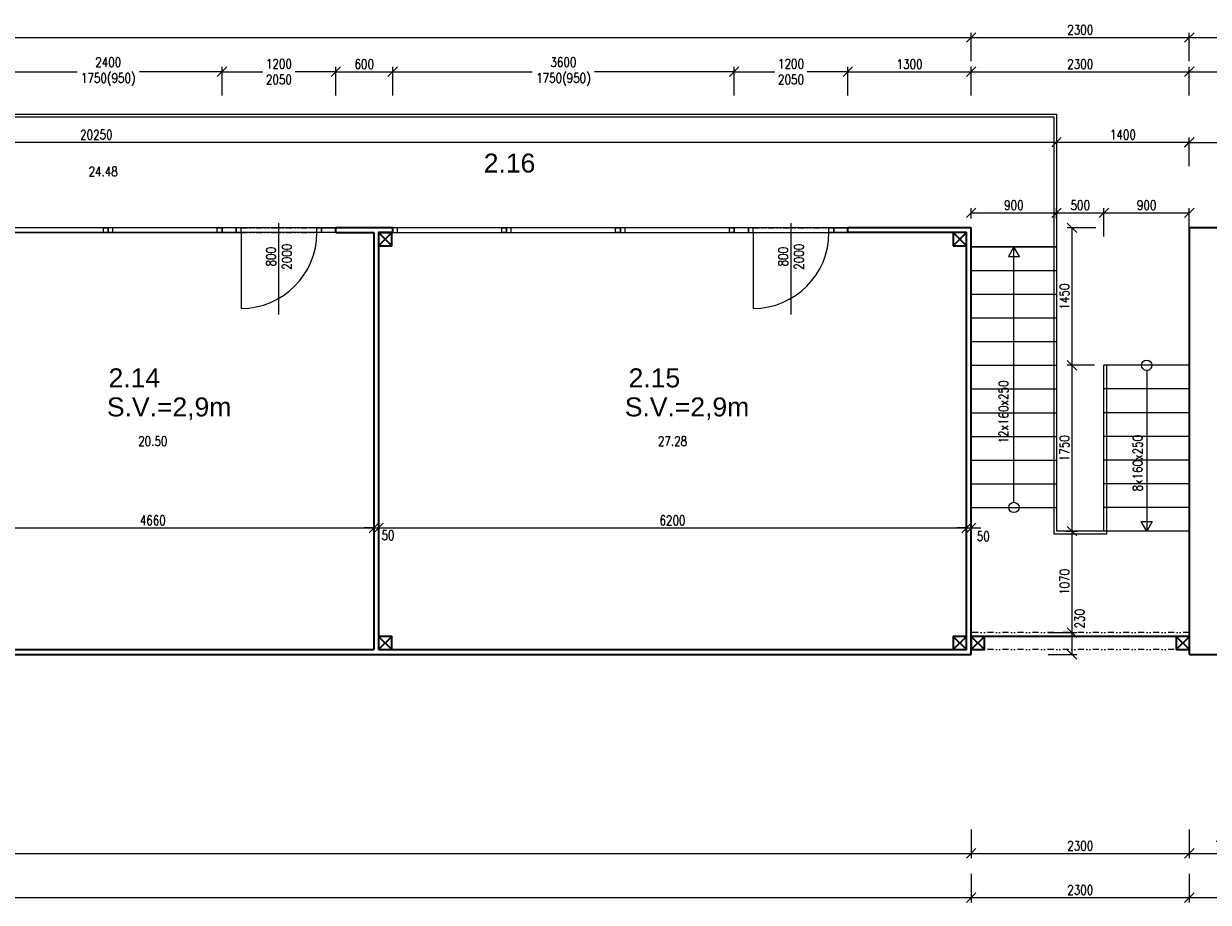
# Model space of a CAD drawing. Header units: millimetres. Extents: x -485339 to 350584, y -1189934 to 0.
# Tile 141 of 178: x 59454 to 71945, y -1083142 to -1073871. Entities that reach past the tile are written whole.
import ezdxf
from ezdxf.enums import TextEntityAlignment as Align

# ---------------------------------------------------------------- set-up
doc = ezdxf.new("R2010")
doc.units = ezdxf.units.MM
doc.header["$LTSCALE"] = 10
doc.linetypes.add('DĚLICÍ2', pattern=[15.875, 6.35, -3.175, 0, -3.175, 0, -3.175])
doc.layers.get('Defpoints').update_dxf_attribs({"color": 201})
for name, color, linetype, lineweight in [('St__otvory_dveře', 40, 'Continuous', 18), ('St_kóty', 132, 'Continuous', 18), ('St_otvory_okna', 40, 'Continuous', 18), ('St_plocha_místnosti', 250, 'Continuous', 18), ('St_popis', 250, 'Continuous', 18), ('St_popis_otvory', 40, 'Continuous', 18), ('St_sloupy_konstrukce haly', 5, 'Continuous', 35), ('St_sloupy_opláštění_půdorys', 25, 'Continuous', 35), ('St_čáry_nad', 250, 'DĚLICÍ2', 18), ('St_čáry_obrys', 5, 'Continuous', 35), ('St_čáry_plné', 250, 'Continuous', 18)]:
    doc.layers.add(name, color=color, linetype=linetype, lineweight=lineweight)
doc.layers.add('St_plocha_místn', color=140, linetype='Continuous', lineweight=18, plot=False)
doc.styles.add('Andy', font='arial.ttf')
doc.styles.get("Standard").update_dxf_attribs({"font": 'simplex.shx', "width": 0.8})
doc.linetypes.add('ZIGZAG', pattern='A,0.00254,-5.08,[131,ltypeshp.shx,S=5.08,R=0,X=-5.08,Y=0],-10.16,[131,ltypeshp.shx,S=5.08,R=180,X=5.08,Y=0],-5.08', length=20.32254)
doc.dimstyles.new('stavebníM50 vnitřní', dxfattribs={"dimtxt": 100, "dimasz": 100, "dimexe": 50, "dimexo": 100, "dimgap": 30, "dimtad": 1, "dimdec": 0, "dimtxsty": 'Standard', "dimblk": 'OBLIQUE', "dimcen": 2.5, "dimclrd": 256, "dimclre": 256, "dimclrt": 256, "dimadec": 0, "dimazin": 0, "dimtfac": 1, "dimtdec": 0, "dimtmove": 2, "dimatfit": 2, "dimldrblk": 'OBLIQUE', "dimfxl": 250, "dimfxlon": 1, "dimlwd": -1, "dimlwe": -1, "dimarcsym": 0})

# ---------------------------------------------------------------- blocks, each defined once
blk = doc.blocks.new('G$C51AC4435')
at = {"layer": 'St__otvory_dveře', "ltscale": 2}
for points in [[(0, 0), (50, 0), (50, -150), (0, -150)], [(0, -150), (50, -150), (50, -200), (0, -200)], [(0, -1050), (50, -1050), (50, -1000), (0, -1000)], [(0, -1200), (50, -1200), (50, -1050), (0, -1050)]]:
    blk.add_lwpolyline(points, close=True, dxfattribs=at)
at = {"layer": 'St__otvory_dveře', "linetype": 'DĚLICÍ2'}
for points in [[(0, -1000), (0, -200)], [(50, -1000), (50, -200)]]:
    blk.add_lwpolyline(points, dxfattribs=at)
at = {"layer": 'St__otvory_dveře', "ltscale": 2}
blk.add_lwpolyline([(50, -1000), (850, -1000)], dxfattribs=at)
blk.add_arc((50, -1000), 800, 0, 90, dxfattribs=at)
blk = doc.blocks.new('G$C325A9F68')
at = {"layer": 'St_otvory_okna', "ltscale": 2}
for points in [[(0, 0), (1200, 0), (1200, 50), (0, 50)], [(0, 0), (50, 0), (50, 50), (0, 50)], [(1200, 0), (1150, 0), (1150, 50), (1200, 50)]]:
    blk.add_lwpolyline(points, close=True, dxfattribs=at)
blk = doc.blocks.new('G$C2F820337')
at = {"layer": 'St_sloupy_opláštění_půdorys', "ltscale": 2}
blk.add_lwpolyline([(-70, -70), (70, -70), (70, 70), (-70, 70)], close=True, dxfattribs=at)
for points in [[(-70, 70), (70, -70)], [(70, 70), (-70, -70)]]:
    blk.add_lwpolyline(points, dxfattribs=at)
blk = doc.blocks.new('_OBLIQUE')
at = {"color": 0, "linetype": 'ByBlock'}
blk.add_line((-0.5, -0.5), (0.5, 0.5), dxfattribs=at)
blk = doc.blocks.new('*D6206')
at = {"layer": 'Defpoints', "color": 0}
for p in [(61545, -1074378), (59145, -1076026), (61545, -1076051)]:
    blk.add_point(p, dxfattribs=at)
at = {"layer": 'St_kóty'}
for p, q in [((59145, -1074628), (59145, -1074328)), ((59145, -1074378), (60016, -1074378)), ((61545, -1074378), (60674, -1074378)), ((61545, -1074628), (61545, -1074328))]:
    blk.add_line(p, q, dxfattribs=at)
at = {"layer": 'St_kóty', "linetype": 'ByBlock', "xscale": 100, "yscale": 100, "zscale": 100, "rotation": 180}
blk.add_blockref('_OBLIQUE', (59145, -1074378), dxfattribs=at)
at = {"layer": 'St_kóty', "linetype": 'ByBlock', "xscale": 100, "yscale": 100, "zscale": 100}
blk.add_blockref('_OBLIQUE', (61545, -1074378), dxfattribs=at)
at = {"layer": 'St_kóty', "insert": (60345, -1074378), "char_height": 100, "attachment_point": 5}
blk.add_mtext('2400\\P1750(950)', dxfattribs=at)
blk = doc.blocks.new('*D6207')
at = {"layer": 'Defpoints', "color": 0}
for p in [(62745, -1074378), (61545, -1076051), (62745, -1076051)]:
    blk.add_point(p, dxfattribs=at)
at = {"layer": 'St_kóty'}
for p, q in [((61545, -1074628), (61545, -1074328)), ((61545, -1074378), (61974, -1074378)), ((62745, -1074378), (62316, -1074378)), ((62745, -1074628), (62745, -1074328))]:
    blk.add_line(p, q, dxfattribs=at)
at = {"layer": 'St_kóty', "linetype": 'ByBlock', "xscale": 100, "yscale": 100, "zscale": 100, "rotation": 180}
blk.add_blockref('_OBLIQUE', (61545, -1074378), dxfattribs=at)
at = {"layer": 'St_kóty', "linetype": 'ByBlock', "xscale": 100, "yscale": 100, "zscale": 100}
blk.add_blockref('_OBLIQUE', (62745, -1074378), dxfattribs=at)
at = {"layer": 'St_kóty', "insert": (62145, -1074378), "char_height": 100, "attachment_point": 5}
blk.add_mtext('1200\\P2050', dxfattribs=at)
blk = doc.blocks.new('*D6208')
at = {"layer": 'Defpoints', "color": 0}
for p in [(63345, -1074378), (62745, -1076051), (63345, -1076051)]:
    blk.add_point(p, dxfattribs=at)
at = {"layer": 'St_kóty'}
for p, q in [((62745, -1074628), (62745, -1074328)), ((62745, -1074378), (63345, -1074378)), ((63345, -1074628), (63345, -1074328))]:
    blk.add_line(p, q, dxfattribs=at)
at = {"layer": 'St_kóty', "linetype": 'ByBlock', "xscale": 100, "yscale": 100, "zscale": 100, "rotation": 180}
blk.add_blockref('_OBLIQUE', (62745, -1074378), dxfattribs=at)
at = {"layer": 'St_kóty', "linetype": 'ByBlock', "xscale": 100, "yscale": 100, "zscale": 100}
blk.add_blockref('_OBLIQUE', (63345, -1074378), dxfattribs=at)
at = {"layer": 'St_kóty', "insert": (63045, -1074298), "char_height": 100, "attachment_point": 5}
blk.add_mtext('600', dxfattribs=at)
blk = doc.blocks.new('*D6209')
at = {"layer": 'Defpoints', "color": 0}
for p in [(66945, -1074378), (63345, -1076051), (66945, -1076051)]:
    blk.add_point(p, dxfattribs=at)
at = {"layer": 'St_kóty'}
for p, q in [((63345, -1074628), (63345, -1074328)), ((63345, -1074378), (64816, -1074378)), ((66945, -1074378), (65474, -1074378)), ((66945, -1074628), (66945, -1074328))]:
    blk.add_line(p, q, dxfattribs=at)
at = {"layer": 'St_kóty', "linetype": 'ByBlock', "xscale": 100, "yscale": 100, "zscale": 100, "rotation": 180}
blk.add_blockref('_OBLIQUE', (63345, -1074378), dxfattribs=at)
at = {"layer": 'St_kóty', "linetype": 'ByBlock', "xscale": 100, "yscale": 100, "zscale": 100}
blk.add_blockref('_OBLIQUE', (66945, -1074378), dxfattribs=at)
at = {"layer": 'St_kóty', "insert": (65145, -1074378), "char_height": 100, "attachment_point": 5}
blk.add_mtext('3600\\P1750(950)', dxfattribs=at)
blk = doc.blocks.new('*D6210')
at = {"layer": 'Defpoints', "color": 0}
for p in [(68145, -1074378), (66945, -1076051), (68145, -1076051)]:
    blk.add_point(p, dxfattribs=at)
at = {"layer": 'St_kóty'}
for p, q in [((66945, -1074628), (66945, -1074328)), ((66945, -1074378), (67374, -1074378)), ((68145, -1074378), (67716, -1074378)), ((68145, -1074628), (68145, -1074328))]:
    blk.add_line(p, q, dxfattribs=at)
at = {"layer": 'St_kóty', "linetype": 'ByBlock', "xscale": 100, "yscale": 100, "zscale": 100, "rotation": 180}
blk.add_blockref('_OBLIQUE', (66945, -1074378), dxfattribs=at)
at = {"layer": 'St_kóty', "linetype": 'ByBlock', "xscale": 100, "yscale": 100, "zscale": 100}
blk.add_blockref('_OBLIQUE', (68145, -1074378), dxfattribs=at)
at = {"layer": 'St_kóty', "insert": (67545, -1074378), "char_height": 100, "attachment_point": 5}
blk.add_mtext('1200\\P2050', dxfattribs=at)
blk = doc.blocks.new('*D6211')
at = {"layer": 'Defpoints', "color": 0}
for p in [(69445, -1074378), (68145, -1076051), (69445, -1076026)]:
    blk.add_point(p, dxfattribs=at)
at = {"layer": 'St_kóty'}
for p, q in [((68145, -1074628), (68145, -1074328)), ((68145, -1074378), (69445, -1074378)), ((69445, -1074628), (69445, -1074328))]:
    blk.add_line(p, q, dxfattribs=at)
at = {"layer": 'St_kóty', "linetype": 'ByBlock', "xscale": 100, "yscale": 100, "zscale": 100, "rotation": 180}
blk.add_blockref('_OBLIQUE', (68145, -1074378), dxfattribs=at)
at = {"layer": 'St_kóty', "linetype": 'ByBlock', "xscale": 100, "yscale": 100, "zscale": 100}
blk.add_blockref('_OBLIQUE', (69445, -1074378), dxfattribs=at)
at = {"layer": 'St_kóty', "insert": (68795, -1074298), "char_height": 100, "attachment_point": 5}
blk.add_mtext('1300', dxfattribs=at)
blk = doc.blocks.new('*D6212')
at = {"layer": 'Defpoints', "color": 0}
for p in [(71745, -1074378), (69445, -1076026), (71745, -1076026)]:
    blk.add_point(p, dxfattribs=at)
at = {"layer": 'St_kóty'}
for p, q in [((69445, -1074628), (69445, -1074328)), ((69445, -1074378), (71745, -1074378)), ((71745, -1074628), (71745, -1074328))]:
    blk.add_line(p, q, dxfattribs=at)
at = {"layer": 'St_kóty', "linetype": 'ByBlock', "xscale": 100, "yscale": 100, "zscale": 100, "rotation": 180}
blk.add_blockref('_OBLIQUE', (69445, -1074378), dxfattribs=at)
at = {"layer": 'St_kóty', "linetype": 'ByBlock', "xscale": 100, "yscale": 100, "zscale": 100}
blk.add_blockref('_OBLIQUE', (71745, -1074378), dxfattribs=at)
at = {"layer": 'St_kóty', "insert": (70595, -1074298), "char_height": 100, "attachment_point": 5}
blk.add_mtext('2300', dxfattribs=at)
blk = doc.blocks.new('*D6213')
at = {"layer": 'Defpoints', "color": 0}
for p in [(70345, -1075867), (69445, -1076026), (70345, -1076026)]:
    blk.add_point(p, dxfattribs=at)
at = {"layer": 'St_kóty'}
for p, q in [((69445, -1075926), (69445, -1075817)), ((69445, -1075867), (70345, -1075867)), ((70345, -1075926), (70345, -1075817))]:
    blk.add_line(p, q, dxfattribs=at)
at = {"layer": 'St_kóty', "linetype": 'ByBlock', "xscale": 100, "yscale": 100, "zscale": 100, "rotation": 180}
blk.add_blockref('_OBLIQUE', (69445, -1075867), dxfattribs=at)
at = {"layer": 'St_kóty', "linetype": 'ByBlock', "xscale": 100, "yscale": 100, "zscale": 100}
blk.add_blockref('_OBLIQUE', (70345, -1075867), dxfattribs=at)
at = {"layer": 'St_kóty', "insert": (69895, -1075787), "char_height": 100, "attachment_point": 5}
blk.add_mtext('900', dxfattribs=at)
blk = doc.blocks.new('*D6214')
at = {"layer": 'Defpoints', "color": 0}
for p in [(70845, -1075867), (70345, -1076026), (70845, -1077476)]:
    blk.add_point(p, dxfattribs=at)
at = {"layer": 'St_kóty'}
for p, q in [((70345, -1075926), (70345, -1075817)), ((70345, -1075867), (70845, -1075867)), ((70845, -1076117), (70845, -1075817))]:
    blk.add_line(p, q, dxfattribs=at)
at = {"layer": 'St_kóty', "linetype": 'ByBlock', "xscale": 100, "yscale": 100, "zscale": 100, "rotation": 180}
blk.add_blockref('_OBLIQUE', (70345, -1075867), dxfattribs=at)
at = {"layer": 'St_kóty', "linetype": 'ByBlock', "xscale": 100, "yscale": 100, "zscale": 100}
blk.add_blockref('_OBLIQUE', (70845, -1075867), dxfattribs=at)
at = {"layer": 'St_kóty', "insert": (70595, -1075787), "char_height": 100, "attachment_point": 5}
blk.add_mtext('500', dxfattribs=at)
blk = doc.blocks.new('*D6215')
at = {"layer": 'Defpoints', "color": 0}
for p in [(71745, -1075867), (70845, -1077476), (71745, -1077476)]:
    blk.add_point(p, dxfattribs=at)
at = {"layer": 'St_kóty'}
for p, q in [((70845, -1076117), (70845, -1075817)), ((70845, -1075867), (71745, -1075867)), ((71745, -1076117), (71745, -1075817))]:
    blk.add_line(p, q, dxfattribs=at)
at = {"layer": 'St_kóty', "linetype": 'ByBlock', "xscale": 100, "yscale": 100, "zscale": 100, "rotation": 180}
blk.add_blockref('_OBLIQUE', (70845, -1075867), dxfattribs=at)
at = {"layer": 'St_kóty', "linetype": 'ByBlock', "xscale": 100, "yscale": 100, "zscale": 100}
blk.add_blockref('_OBLIQUE', (71745, -1075867), dxfattribs=at)
at = {"layer": 'St_kóty', "insert": (71295, -1075787), "char_height": 100, "attachment_point": 5}
blk.add_mtext('900', dxfattribs=at)
blk = doc.blocks.new('*D6216')
at = {"layer": 'Defpoints', "color": 0}
for p in [(69445, -1080296), (70508, -1080296), (69445, -1080526)]:
    blk.add_point(p, dxfattribs=at)
at = {"layer": 'St_kóty'}
for p, q in [((70258, -1080296), (70558, -1080296)), ((70508, -1080526), (70508, -1080296)), ((70258, -1080526), (70558, -1080526))]:
    blk.add_line(p, q, dxfattribs=at)
at = {"layer": 'St_kóty', "linetype": 'ByBlock', "xscale": 100, "yscale": 100, "zscale": 100}
for p, rotation in [((70508, -1080296), 90), ((70508, -1080526), 270)]:
    blk.add_blockref('_OBLIQUE', p, dxfattribs=dict(at, rotation=rotation))
at = {"layer": 'St_kóty', "insert": (70589, -1080150), "char_height": 100, "attachment_point": 5, "rotation": 90}
blk.add_mtext('230', dxfattribs=at)
blk = doc.blocks.new('*D6217')
at = {"layer": 'Defpoints', "color": 0}
for p in [(70345, -1079226), (70508, -1079226), (69445, -1080296)]:
    blk.add_point(p, dxfattribs=at)
at = {"layer": 'St_kóty'}
for p, q in [((70445, -1079226), (70558, -1079226)), ((70508, -1080296), (70508, -1079226)), ((70258, -1080296), (70558, -1080296))]:
    blk.add_line(p, q, dxfattribs=at)
at = {"layer": 'St_kóty', "linetype": 'ByBlock', "xscale": 100, "yscale": 100, "zscale": 100}
for p, rotation in [((70508, -1079226), 90), ((70508, -1080296), 270)]:
    blk.add_blockref('_OBLIQUE', p, dxfattribs=dict(at, rotation=rotation))
at = {"layer": 'St_kóty', "insert": (70428, -1079761), "char_height": 100, "attachment_point": 5, "rotation": 90}
blk.add_mtext('1070', dxfattribs=at)
blk = doc.blocks.new('*D6218')
at = {"layer": 'Defpoints', "color": 0}
for p in [(70508, -1077476), (70845, -1077476), (70345, -1079226)]:
    blk.add_point(p, dxfattribs=at)
at = {"layer": 'St_kóty'}
for p, q in [((70745, -1077476), (70458, -1077476)), ((70508, -1079226), (70508, -1077476)), ((70445, -1079226), (70558, -1079226))]:
    blk.add_line(p, q, dxfattribs=at)
at = {"layer": 'St_kóty', "linetype": 'ByBlock', "xscale": 100, "yscale": 100, "zscale": 100}
for p, rotation in [((70508, -1077476), 90), ((70508, -1079226), 270)]:
    blk.add_blockref('_OBLIQUE', p, dxfattribs=dict(at, rotation=rotation))
at = {"layer": 'St_kóty', "insert": (70428, -1078351), "char_height": 100, "attachment_point": 5, "rotation": 90}
blk.add_mtext('1750', dxfattribs=at)
blk = doc.blocks.new('*D6219')
at = {"layer": 'Defpoints', "color": 0}
for p in [(70508, -1076026), (71745, -1076026), (70845, -1077476)]:
    blk.add_point(p, dxfattribs=at)
at = {"layer": 'St_kóty'}
for p, q in [((70758, -1076026), (70458, -1076026)), ((70508, -1077476), (70508, -1076026)), ((70745, -1077476), (70458, -1077476))]:
    blk.add_line(p, q, dxfattribs=at)
at = {"layer": 'St_kóty', "linetype": 'ByBlock', "xscale": 100, "yscale": 100, "zscale": 100}
for p, rotation in [((70508, -1076026), 90), ((70508, -1077476), 270)]:
    blk.add_blockref('_OBLIQUE', p, dxfattribs=dict(at, rotation=rotation))
at = {"layer": 'St_kóty', "insert": (70428, -1076751), "char_height": 100, "attachment_point": 5, "rotation": 90}
blk.add_mtext('1450', dxfattribs=at)
blk = doc.blocks.new('*D6221')
at = {"layer": 'Defpoints', "color": 0}
for p in [(70345, -1074826), (70345, -1075122), (50095, -1075426)]:
    blk.add_point(p, dxfattribs=at)
at = {"layer": 'St_kóty'}
for p, q in [((70345, -1074926), (70345, -1075172)), ((50095, -1075326), (50095, -1075072)), ((50095, -1075122), (70345, -1075122))]:
    blk.add_line(p, q, dxfattribs=at)
at = {"layer": 'St_kóty', "linetype": 'ByBlock', "xscale": 100, "yscale": 100, "zscale": 100, "rotation": 180}
blk.add_blockref('_OBLIQUE', (50095, -1075122), dxfattribs=at)
at = {"layer": 'St_kóty', "linetype": 'ByBlock', "xscale": 100, "yscale": 100, "zscale": 100}
blk.add_blockref('_OBLIQUE', (70345, -1075122), dxfattribs=at)
at = {"layer": 'St_kóty', "insert": (60220, -1075042), "char_height": 100, "attachment_point": 5}
blk.add_mtext('20250', dxfattribs=at)
blk = doc.blocks.new('*D6222')
at = {"layer": 'Defpoints', "color": 0}
for p in [(70345, -1074826), (71745, -1075122), (71745, -1076026)]:
    blk.add_point(p, dxfattribs=at)
at = {"layer": 'St_kóty'}
for p, q in [((70345, -1074926), (70345, -1075172)), ((70345, -1075122), (71745, -1075122)), ((71745, -1075372), (71745, -1075072))]:
    blk.add_line(p, q, dxfattribs=at)
at = {"layer": 'St_kóty', "linetype": 'ByBlock', "xscale": 100, "yscale": 100, "zscale": 100, "rotation": 180}
blk.add_blockref('_OBLIQUE', (70345, -1075122), dxfattribs=at)
at = {"layer": 'St_kóty', "linetype": 'ByBlock', "xscale": 100, "yscale": 100, "zscale": 100}
blk.add_blockref('_OBLIQUE', (71745, -1075122), dxfattribs=at)
at = {"layer": 'St_kóty', "insert": (71045, -1075042), "char_height": 100, "attachment_point": 5}
blk.add_mtext('1400', dxfattribs=at)
blk = doc.blocks.new('*D6227')
at = {"layer": 'Defpoints', "color": 0}
for p in [(63145, -1079192), (58485, -1080476), (63145, -1080476)]:
    blk.add_point(p, dxfattribs=at)
at = {"layer": 'St_kóty'}
for p, q in [((58485, -1079442), (58485, -1079142)), ((63145, -1079442), (63145, -1079142)), ((58485, -1079192), (63145, -1079192))]:
    blk.add_line(p, q, dxfattribs=at)
at = {"layer": 'St_kóty', "linetype": 'ByBlock', "xscale": 100, "yscale": 100, "zscale": 100, "rotation": 180}
blk.add_blockref('_OBLIQUE', (58485, -1079192), dxfattribs=at)
at = {"layer": 'St_kóty', "linetype": 'ByBlock', "xscale": 100, "yscale": 100, "zscale": 100}
blk.add_blockref('_OBLIQUE', (63145, -1079192), dxfattribs=at)
at = {"layer": 'St_kóty', "insert": (60815, -1079112), "char_height": 100, "attachment_point": 5}
blk.add_mtext('4660', dxfattribs=at)
blk = doc.blocks.new('*D6228')
at = {"layer": 'Defpoints', "color": 0}
for p in [(63195, -1079192), (63195, -1080336), (63145, -1080476)]:
    blk.add_point(p, dxfattribs=at)
at = {"layer": 'St_kóty'}
for p, q in [((63145, -1079442), (63145, -1079142)), ((63195, -1079442), (63195, -1079142)), ((63145, -1079192), (63045, -1079192)), ((63145, -1079192), (63195, -1079192)), ((63195, -1079192), (63295, -1079192))]:
    blk.add_line(p, q, dxfattribs=at)
at = {"layer": 'St_kóty', "linetype": 'ByBlock', "xscale": 100, "yscale": 100, "zscale": 100}
blk.add_blockref('_OBLIQUE', (63145, -1079192), dxfattribs=at)
at = {"layer": 'St_kóty', "linetype": 'ByBlock', "xscale": 100, "yscale": 100, "zscale": 100, "rotation": 180}
blk.add_blockref('_OBLIQUE', (63195, -1079192), dxfattribs=at)
at = {"layer": 'St_kóty', "insert": (63295, -1079269), "char_height": 100, "attachment_point": 5}
blk.add_mtext('50', dxfattribs=at)
blk = doc.blocks.new('*D6229')
at = {"layer": 'Defpoints', "color": 0}
for p in [(69395, -1079192), (63195, -1080336), (69395, -1080476)]:
    blk.add_point(p, dxfattribs=at)
at = {"layer": 'St_kóty'}
for p, q in [((63195, -1079442), (63195, -1079142)), ((69395, -1079442), (69395, -1079142)), ((63195, -1079192), (69395, -1079192))]:
    blk.add_line(p, q, dxfattribs=at)
at = {"layer": 'St_kóty', "linetype": 'ByBlock', "xscale": 100, "yscale": 100, "zscale": 100, "rotation": 180}
blk.add_blockref('_OBLIQUE', (63195, -1079192), dxfattribs=at)
at = {"layer": 'St_kóty', "linetype": 'ByBlock', "xscale": 100, "yscale": 100, "zscale": 100}
blk.add_blockref('_OBLIQUE', (69395, -1079192), dxfattribs=at)
at = {"layer": 'St_kóty', "insert": (66295, -1079112), "char_height": 100, "attachment_point": 5}
blk.add_mtext('6200', dxfattribs=at)
blk = doc.blocks.new('*D6230')
at = {"layer": 'Defpoints', "color": 0}
for p in [(69445, -1079192), (69395, -1080476), (69445, -1080526)]:
    blk.add_point(p, dxfattribs=at)
at = {"layer": 'St_kóty'}
for p, q in [((69395, -1079442), (69395, -1079142)), ((69445, -1079442), (69445, -1079142)), ((69395, -1079192), (69295, -1079192)), ((69395, -1079192), (69445, -1079192)), ((69445, -1079192), (69545, -1079192))]:
    blk.add_line(p, q, dxfattribs=at)
at = {"layer": 'St_kóty', "linetype": 'ByBlock', "xscale": 100, "yscale": 100, "zscale": 100}
blk.add_blockref('_OBLIQUE', (69395, -1079192), dxfattribs=at)
at = {"layer": 'St_kóty', "linetype": 'ByBlock', "xscale": 100, "yscale": 100, "zscale": 100, "rotation": 180}
blk.add_blockref('_OBLIQUE', (69445, -1079192), dxfattribs=at)
at = {"layer": 'St_kóty', "insert": (69572, -1079280), "char_height": 100, "attachment_point": 5}
blk.add_mtext('50', dxfattribs=at)
blk = doc.blocks.new('*D6231')
at = {"layer": 'Defpoints', "color": 0}
for p in [(73270, -1074378), (71745, -1076026), (73270, -1076026)]:
    blk.add_point(p, dxfattribs=at)
at = {"layer": 'St_kóty'}
for p, q in [((71745, -1074628), (71745, -1074328)), ((71745, -1074378), (73270, -1074378)), ((73270, -1074628), (73270, -1074328))]:
    blk.add_line(p, q, dxfattribs=at)
at = {"layer": 'St_kóty', "linetype": 'ByBlock', "xscale": 100, "yscale": 100, "zscale": 100, "rotation": 180}
blk.add_blockref('_OBLIQUE', (71745, -1074378), dxfattribs=at)
at = {"layer": 'St_kóty', "linetype": 'ByBlock', "xscale": 100, "yscale": 100, "zscale": 100}
blk.add_blockref('_OBLIQUE', (73270, -1074378), dxfattribs=at)
at = {"layer": 'St_kóty', "insert": (72508, -1074298), "char_height": 100, "attachment_point": 5}
blk.add_mtext('1525', dxfattribs=at)
blk = doc.blocks.new('*D6240')
at = {"layer": 'Defpoints', "color": 0}
for p in [(69445, -1074017), (47745, -1076026), (69445, -1076026)]:
    blk.add_point(p, dxfattribs=at)
at = {"layer": 'St_kóty'}
for p, q in [((47745, -1074267), (47745, -1073967)), ((47745, -1074017), (69445, -1074017)), ((69445, -1074267), (69445, -1073967))]:
    blk.add_line(p, q, dxfattribs=at)
at = {"layer": 'St_kóty', "linetype": 'ByBlock', "xscale": 100, "yscale": 100, "zscale": 100, "rotation": 180}
blk.add_blockref('_OBLIQUE', (47745, -1074017), dxfattribs=at)
at = {"layer": 'St_kóty', "linetype": 'ByBlock', "xscale": 100, "yscale": 100, "zscale": 100}
blk.add_blockref('_OBLIQUE', (69445, -1074017), dxfattribs=at)
at = {"layer": 'St_kóty', "insert": (58595, -1073937), "char_height": 100, "attachment_point": 5}
blk.add_mtext('21700', dxfattribs=at)
blk = doc.blocks.new('*D6241')
at = {"layer": 'Defpoints', "color": 0}
for p in [(71745, -1074017), (69445, -1076026), (71745, -1076026)]:
    blk.add_point(p, dxfattribs=at)
at = {"layer": 'St_kóty'}
for p, q in [((69445, -1074267), (69445, -1073967)), ((69445, -1074017), (71745, -1074017)), ((71745, -1074267), (71745, -1073967))]:
    blk.add_line(p, q, dxfattribs=at)
at = {"layer": 'St_kóty', "linetype": 'ByBlock', "xscale": 100, "yscale": 100, "zscale": 100, "rotation": 180}
blk.add_blockref('_OBLIQUE', (69445, -1074017), dxfattribs=at)
at = {"layer": 'St_kóty', "linetype": 'ByBlock', "xscale": 100, "yscale": 100, "zscale": 100}
blk.add_blockref('_OBLIQUE', (71745, -1074017), dxfattribs=at)
at = {"layer": 'St_kóty', "insert": (70595, -1073937), "char_height": 100, "attachment_point": 5}
blk.add_mtext('2300', dxfattribs=at)
blk = doc.blocks.new('*D6242')
at = {"layer": 'Defpoints', "color": 0}
for p in [(82055, -1074017), (71745, -1076026), (82055, -1076026)]:
    blk.add_point(p, dxfattribs=at)
at = {"layer": 'St_kóty'}
for p, q in [((71745, -1074267), (71745, -1073967)), ((71745, -1074017), (82055, -1074017)), ((82055, -1074267), (82055, -1073967))]:
    blk.add_line(p, q, dxfattribs=at)
at = {"layer": 'St_kóty', "linetype": 'ByBlock', "xscale": 100, "yscale": 100, "zscale": 100, "rotation": 180}
blk.add_blockref('_OBLIQUE', (71745, -1074017), dxfattribs=at)
at = {"layer": 'St_kóty', "linetype": 'ByBlock', "xscale": 100, "yscale": 100, "zscale": 100}
blk.add_blockref('_OBLIQUE', (82055, -1074017), dxfattribs=at)
at = {"layer": 'St_kóty', "insert": (76900, -1073937), "char_height": 100, "attachment_point": 5}
blk.add_mtext('10310', dxfattribs=at)
blk = doc.blocks.new('*D6245')
at = {"layer": 'Defpoints', "color": 0}
for p in [(72945, -1075124), (71745, -1076026), (72945, -1076326)]:
    blk.add_point(p, dxfattribs=at)
at = {"layer": 'St_kóty'}
for p, q in [((71745, -1075374), (71745, -1075074)), ((71745, -1075124), (72945, -1075124)), ((72945, -1075374), (72945, -1075074))]:
    blk.add_line(p, q, dxfattribs=at)
at = {"layer": 'St_kóty', "linetype": 'ByBlock', "xscale": 100, "yscale": 100, "zscale": 100, "rotation": 180}
blk.add_blockref('_OBLIQUE', (71745, -1075124), dxfattribs=at)
at = {"layer": 'St_kóty', "linetype": 'ByBlock', "xscale": 100, "yscale": 100, "zscale": 100}
blk.add_blockref('_OBLIQUE', (72945, -1075124), dxfattribs=at)
at = {"layer": 'St_kóty', "insert": (72345, -1075044), "char_height": 100, "attachment_point": 5}
blk.add_mtext('1200', dxfattribs=at)
blk = doc.blocks.new('*D6302')
at = {"layer": 'Defpoints', "color": 0}
for p in [(47745, -1080821), (69445, -1080821), (69445, -1082625)]:
    blk.add_point(p, dxfattribs=at)
at = {"layer": 'St_kóty'}
for p, q in [((47745, -1082375), (47745, -1082675)), ((69445, -1082375), (69445, -1082675)), ((47745, -1082625), (69445, -1082625))]:
    blk.add_line(p, q, dxfattribs=at)
at = {"layer": 'St_kóty', "linetype": 'ByBlock', "xscale": 100, "yscale": 100, "zscale": 100, "rotation": 180}
blk.add_blockref('_OBLIQUE', (47745, -1082625), dxfattribs=at)
at = {"layer": 'St_kóty', "linetype": 'ByBlock', "xscale": 100, "yscale": 100, "zscale": 100}
blk.add_blockref('_OBLIQUE', (69445, -1082625), dxfattribs=at)
at = {"layer": 'St_kóty', "insert": (58595, -1082545), "char_height": 100, "attachment_point": 5}
blk.add_mtext('21700', dxfattribs=at)
blk = doc.blocks.new('*D6303')
at = {"layer": 'Defpoints', "color": 0}
for p in [(69445, -1080821), (71745, -1080821), (71745, -1082625)]:
    blk.add_point(p, dxfattribs=at)
at = {"layer": 'St_kóty'}
for p, q in [((69445, -1082375), (69445, -1082675)), ((71745, -1082375), (71745, -1082675)), ((69445, -1082625), (71745, -1082625))]:
    blk.add_line(p, q, dxfattribs=at)
at = {"layer": 'St_kóty', "linetype": 'ByBlock', "xscale": 100, "yscale": 100, "zscale": 100, "rotation": 180}
blk.add_blockref('_OBLIQUE', (69445, -1082625), dxfattribs=at)
at = {"layer": 'St_kóty', "linetype": 'ByBlock', "xscale": 100, "yscale": 100, "zscale": 100}
blk.add_blockref('_OBLIQUE', (71745, -1082625), dxfattribs=at)
at = {"layer": 'St_kóty', "insert": (70595, -1082545), "char_height": 100, "attachment_point": 5}
blk.add_mtext('2300', dxfattribs=at)
blk = doc.blocks.new('*D6304')
at = {"layer": 'Defpoints', "color": 0}
for p in [(71745, -1080821), (72495, -1080821), (72495, -1082625)]:
    blk.add_point(p, dxfattribs=at)
at = {"layer": 'St_kóty'}
for p, q in [((71745, -1082375), (71745, -1082675)), ((72495, -1082375), (72495, -1082675)), ((71745, -1082625), (72495, -1082625))]:
    blk.add_line(p, q, dxfattribs=at)
at = {"layer": 'St_kóty', "linetype": 'ByBlock', "xscale": 100, "yscale": 100, "zscale": 100, "rotation": 180}
blk.add_blockref('_OBLIQUE', (71745, -1082625), dxfattribs=at)
at = {"layer": 'St_kóty', "linetype": 'ByBlock', "xscale": 100, "yscale": 100, "zscale": 100}
blk.add_blockref('_OBLIQUE', (72495, -1082625), dxfattribs=at)
at = {"layer": 'St_kóty', "insert": (72120, -1082545), "char_height": 100, "attachment_point": 5}
blk.add_mtext('750', dxfattribs=at)
blk = doc.blocks.new('*D6328')
at = {"layer": 'Defpoints', "color": 0}
for p in [(47745, -1080526), (69445, -1080526), (69445, -1083092)]:
    blk.add_point(p, dxfattribs=at)
at = {"layer": 'St_kóty'}
for p, q in [((47745, -1082842), (47745, -1083142)), ((69445, -1082842), (69445, -1083142)), ((47745, -1083092), (69445, -1083092))]:
    blk.add_line(p, q, dxfattribs=at)
at = {"layer": 'St_kóty', "linetype": 'ByBlock', "xscale": 100, "yscale": 100, "zscale": 100, "rotation": 180}
blk.add_blockref('_OBLIQUE', (47745, -1083092), dxfattribs=at)
at = {"layer": 'St_kóty', "linetype": 'ByBlock', "xscale": 100, "yscale": 100, "zscale": 100}
blk.add_blockref('_OBLIQUE', (69445, -1083092), dxfattribs=at)
at = {"layer": 'St_kóty', "insert": (58595, -1083012), "char_height": 100, "attachment_point": 5}
blk.add_mtext('21700', dxfattribs=at)
blk = doc.blocks.new('*D6329')
at = {"layer": 'Defpoints', "color": 0}
for p in [(69445, -1080526), (71745, -1080526), (71745, -1083092)]:
    blk.add_point(p, dxfattribs=at)
at = {"layer": 'St_kóty'}
for p, q in [((69445, -1082842), (69445, -1083142)), ((71745, -1082842), (71745, -1083142)), ((69445, -1083092), (71745, -1083092))]:
    blk.add_line(p, q, dxfattribs=at)
at = {"layer": 'St_kóty', "linetype": 'ByBlock', "xscale": 100, "yscale": 100, "zscale": 100, "rotation": 180}
blk.add_blockref('_OBLIQUE', (69445, -1083092), dxfattribs=at)
at = {"layer": 'St_kóty', "linetype": 'ByBlock', "xscale": 100, "yscale": 100, "zscale": 100}
blk.add_blockref('_OBLIQUE', (71745, -1083092), dxfattribs=at)
at = {"layer": 'St_kóty', "insert": (70595, -1083012), "char_height": 100, "attachment_point": 5}
blk.add_mtext('2300', dxfattribs=at)
blk = doc.blocks.new('*D6330')
at = {"layer": 'Defpoints', "color": 0}
for p in [(71745, -1080526), (83245, -1080526), (83245, -1083092)]:
    blk.add_point(p, dxfattribs=at)
at = {"layer": 'St_kóty'}
for p, q in [((71745, -1082842), (71745, -1083142)), ((83245, -1082842), (83245, -1083142)), ((71745, -1083092), (83245, -1083092))]:
    blk.add_line(p, q, dxfattribs=at)
at = {"layer": 'St_kóty', "linetype": 'ByBlock', "xscale": 100, "yscale": 100, "zscale": 100, "rotation": 180}
blk.add_blockref('_OBLIQUE', (71745, -1083092), dxfattribs=at)
at = {"layer": 'St_kóty', "linetype": 'ByBlock', "xscale": 100, "yscale": 100, "zscale": 100}
blk.add_blockref('_OBLIQUE', (83245, -1083092), dxfattribs=at)
at = {"layer": 'St_kóty', "insert": (77495, -1083012), "char_height": 100, "attachment_point": 5}
blk.add_mtext('11500', dxfattribs=at)

msp = doc.modelspace()

# ---------------------------------------------------------------- linework, layer by layer
at = {"layer": 'St_plocha_místn'}
for points in [[(50095.3, -1074825.7), (70345.3, -1074825.7), (70345.3, -1076225.7), (69445.3, -1076225.7), (69445.3, -1076025.7), (50095.3, -1076025.7)], [(58485.3, -1080475.7), (63145.3, -1080475.7), (63145.3, -1076075.7), (58485.3, -1076075.7)], [(63195.3, -1076075.7), (69395.3, -1076075.7), (69395.3, -1080475.7), (63195.3, -1080475.7)]]:
    msp.add_lwpolyline(points, close=True, dxfattribs=at)
at = {"layer": 'St_popis_otvory'}
for points in [[(62145.3, -1076941.5), (62145.3, -1075975.3)], [(67545.3, -1076941.5), (67545.3, -1075975.3)]]:
    msp.add_lwpolyline(points, dxfattribs=at)
at = {"layer": 'St_sloupy_konstrukce haly', "linetype": 'ZIGZAG', "ltscale": 0.5}
msp.add_lwpolyline([(71745.3, -1080335.7), (69445.3, -1080335.7)], dxfattribs=at)
at = {"layer": 'St_čáry_nad'}
for points in [[(71745.3, -1080295.5), (69445.3, -1080295.5)], [(71745.3, -1080475.7), (69445.3, -1080475.7)]]:
    msp.add_lwpolyline(points, dxfattribs=at)
at = {"layer": 'St_čáry_obrys'}
for points in [[(62745.3, -1076075.7), (62745.3, -1076025.7)], [(63345.3, -1076025.7), (62745.3, -1076025.7)], [(62745.3, -1076075.7), (63145.3, -1076075.7)], [(63145.3, -1076075.7), (63145.3, -1080475.7)], [(63195.3, -1076075.7), (63345.3, -1076075.7)], [(63195.3, -1076075.7), (63195.3, -1080475.7)], [(63345.3, -1076075.7), (63345.3, -1076025.7)], [(69445.3, -1076025.7), (68145.3, -1076025.7)], [(68145.3, -1076075.7), (68145.3, -1076025.7)], [(69395.3, -1076075.7), (68145.3, -1076075.7)], [(69395.3, -1080475.7), (69395.3, -1076075.7)], [(69395.3, -1077652.7), (69395.3, -1076075.7)], [(69445.3, -1080525.7), (69445.3, -1076025.7)], [(58485.3, -1080475.7), (63145.3, -1080475.7)], [(63195.3, -1080475.7), (69395.3, -1080475.7)], [(47745.3, -1080525.7), (69445.3, -1080525.7)]]:
    msp.add_lwpolyline(points, dxfattribs=at)
at = {"layer": 'St_čáry_obrys', "ltscale": 2}
for points in [[(71745.3, -1080525.7), (71745.3, -1076025.7)], [(73270.3, -1076025.7), (71745.3, -1076025.7)], [(71745.3, -1080525.7), (72495.3, -1080525.7)]]:
    msp.add_lwpolyline(points, dxfattribs=at)
at = {"layer": 'St_čáry_plné'}
for points in [[(50095.3, -1076025.7), (50095.3, -1074825.7), (69445.3, -1074825.7), (70345.3, -1074825.7), (70345.3, -1079225.7)], [(50125.3, -1076025.7), (50125.3, -1074855.7), (69445.3, -1074855.7), (70315.3, -1074855.7), (70315.3, -1079255.7)], [(69445.3, -1076225.7), (70345.3, -1076225.7)], [(69445.3, -1076475.7), (70345.3, -1076475.7)], [(69445.3, -1076725.7), (70345.3, -1076725.7)], [(69445.3, -1076975.7), (70345.3, -1076975.7)], [(69445.3, -1077225.7), (70345.3, -1077225.7)], [(69445.3, -1077475.7), (70345.3, -1077475.7)], [(70845.3, -1079225.7), (70845.3, -1077475.7)], [(71745.3, -1077475.7), (70845.3, -1077475.7)], [(70875.3, -1079255.7), (70875.3, -1077475.7)], [(71745.3, -1080075.7), (71745.3, -1077475.7)], [(69445.3, -1077725.7), (70345.3, -1077725.7)], [(71745.3, -1077725.7), (70845.3, -1077725.7)], [(69445.3, -1077975.7), (70345.3, -1077975.7)], [(71745.3, -1077975.7), (70845.3, -1077975.7)], [(69445.3, -1078225.7), (70345.3, -1078225.7)], [(71745.3, -1078225.7), (70845.3, -1078225.7)], [(69445.3, -1078475.7), (70345.3, -1078475.7)], [(71745.3, -1078475.7), (70845.3, -1078475.7)], [(69445.3, -1078725.7), (70345.3, -1078725.7)], [(71745.3, -1078725.7), (70845.3, -1078725.7)], [(69445.3, -1078975.7), (70345.3, -1078975.7)], [(71745.3, -1078975.7), (70845.3, -1078975.7)], [(70875.3, -1079255.7), (70315.3, -1079255.7)], [(71745.3, -1079225.7), (70345.3, -1079225.7)]]:
    msp.add_lwpolyline(points, dxfattribs=at)
at = {"layer": 'St_čáry_plné', "ltscale": 2}
for points in [[(69895.3, -1076225.7), (69836.7, -1076327.1), (69953.8, -1076327.1)], [(71295.3, -1079225.7), (71236.7, -1079124.2), (71353.8, -1079124.2)]]:
    msp.add_lwpolyline(points, close=True, dxfattribs=at)
for points in [[(69895.3, -1078921.1), (69895.3, -1076225.7)], [(71295.3, -1077530.2), (71295.3, -1079225.7)]]:
    msp.add_lwpolyline(points, dxfattribs=at)
for centre in [(71295.3, -1077475.7), (69895.3, -1078975.7)]:
    msp.add_circle(centre, 54.6, dxfattribs=at)

# ---------------------------------------------------------------- block references
at = {"layer": 'St__otvory_dveře', "ltscale": 2, "rotation": 270}
for p in [(62745.3, -1076025.7), (68145.3, -1076025.7)]:
    msp.add_blockref('G$C51AC4435', p, dxfattribs=at)
at = {"layer": 'St_otvory_okna', "ltscale": 2}
for p in [(59145.3, -1076075.7), (60345.3, -1076075.7), (63345.3, -1076075.7), (64545.3, -1076075.7), (65745.3, -1076075.7)]:
    msp.add_blockref('G$C325A9F68', p, dxfattribs=at)
at = {"layer": 'St_sloupy_opláštění_půdorys', "ltscale": 2}
for p in [(63265.3, -1076145.7), (69325.3, -1076145.7), (63265.3, -1080405.7), (69325.3, -1080405.7), (69515.3, -1080405.7), (71675.3, -1080405.7)]:
    msp.add_blockref('G$C2F820337', p, dxfattribs=at)

# ---------------------------------------------------------------- texts
at = {"layer": 'St_plocha_místn', "width": 0.8}
for s, p in [('24.48', (60291.4, -1075430.8)), ('20.50', (60815.3, -1078275.7)), ('27.28', (66295.3, -1078275.7))]:
    msp.add_text(s, height=100, dxfattribs=at).set_placement(p, align=Align.MIDDLE_CENTER)
at = {"layer": 'St_plocha_místnosti', "ltscale": 2, "style": 'Andy'}
for s, p in [('2.16', (64305.1, -1075442)), ('2.14', (60348.4, -1077708.3)), ('2.15', (65832.5, -1077708.3)), ('S.V.=2,9m', (60331.3, -1078014.9)), ('S.V.=2,9m', (65792.3, -1078014.9))]:
    msp.add_text(s, height=200, dxfattribs=at).set_placement(p)
at = {"layer": 'St_popis', "ltscale": 2, "width": 0.8}
for s, p in [('12x160x250', (69835.4, -1078300.3)), ('8x160x250', (71250.6, -1078806.4))]:
    msp.add_text(s, height=100, rotation=90, dxfattribs=at).set_placement(p)
at = {"layer": 'St_popis_otvory', "char_height": 100, "width": 1342.526, "attachment_point": 5, "rotation": 90}
for insert in [(62145.3, -1076330.2), (67545.3, -1076330.2)]:
    msp.add_mtext('800\\P2000', dxfattribs=dict(at, insert=insert))

# ---------------------------------------------------------------- dimensions: what is measured, and where the dimension line sits
at = {"layer": 'St_kóty'}
for base, p1, p2, picture, middle in [((69445.3, -1074017.1), (47745.3, -1076025.7), (69445.3, -1076025.7), '*D6240', (58595.3, -1073937.1)), ((71745.3, -1074017.1), (69445.3, -1076025.7), (71745.3, -1076025.7), '*D6241', (70595.3, -1073937.1)), ((82055.3, -1074017.1), (71745.3, -1076025.7), (82055.3, -1076025.7), '*D6242', (76900.3, -1073937.1)), ((63345.3, -1074377.8), (62745.3, -1076050.7), (63345.3, -1076050.7), '*D6208', (63045.3, -1074297.8)), ((69445.3, -1074377.8), (68145.3, -1076050.7), (69445.3, -1076025.7), '*D6211', (68795.3, -1074297.8)), ((71745.3, -1074377.8), (69445.3, -1076025.7), (71745.3, -1076025.7), '*D6212', (70595.3, -1074297.8)), ((73270.3, -1074377.8), (71745.3, -1076025.7), (73270.3, -1076025.7), '*D6231', (72507.8, -1074297.8)), ((70345.3, -1075121.6), (50095.3, -1075425.7), (70345.3, -1074825.7), '*D6221', (60220.3, -1075041.6)), ((71745.3, -1075121.6), (70345.3, -1074825.7), (71745.3, -1076025.7), '*D6222', (71045.3, -1075041.6)), ((72945.3, -1075123.6), (71745.3, -1076025.7), (72945.3, -1076325.7), '*D6245', (72345.3, -1075043.6)), ((70345.3, -1075867.3), (69445.3, -1076025.7), (70345.3, -1076025.7), '*D6213', (69895.3, -1075787.3)), ((70845.3, -1075867.3), (70345.3, -1076025.7), (70845.3, -1077475.7), '*D6214', (70595.3, -1075787.3)), ((71745.3, -1075867.3), (70845.3, -1077475.7), (71745.3, -1077475.7), '*D6215', (71295.3, -1075787.3)), ((63145.3, -1079191.7), (58485.3, -1080475.7), (63145.3, -1080475.7), '*D6227', (60815.3, -1079111.7)), ((69395.3, -1079191.7), (63195.3, -1080335.7), (69395.3, -1080475.7), '*D6229', (66295.3, -1079111.7)), ((69445.3, -1083091.6), (47745.3, -1080525.7), (69445.3, -1080525.7), '*D6328', (58595.3, -1083011.6)), ((71745.3, -1083091.6), (69445.3, -1080525.7), (71745.3, -1080525.7), '*D6329', (70595.3, -1083011.6)), ((83245.3, -1083091.6), (71745.3, -1080525.7), (83245.3, -1080525.7), '*D6330', (77495.3, -1083011.6)), ((69445.3, -1082624.9), (47745.3, -1080821.3), (69445.3, -1080821.3), '*D6302', (58595.3, -1082544.9)), ((71745.3, -1082624.9), (69445.3, -1080821.3), (71745.3, -1080821.3), '*D6303', (70595.3, -1082544.9)), ((72495.3, -1082624.9), (71745.3, -1080821.3), (72495.3, -1080821.3), '*D6304', (72120.3, -1082544.9))]:
    dim = msp.add_linear_dim(base=base, p1=p1, p2=p2, dimstyle='stavebníM50 vnitřní', dxfattribs=at)
    dim.commit()
    dim.dimension.update_dxf_attribs({"geometry": picture, "text_midpoint": middle})
for base, p1, p2, text, picture, middle in [((61545.3, -1074377.8), (59145.3, -1076025.7), (61545.3, -1076050.7), '<>\\P1750(950)', '*D6206', (60345.3, -1074377.8)), ((62745.3, -1074377.8), (61545.3, -1076050.7), (62745.3, -1076050.7), '<>\\P2050', '*D6207', (62145.3, -1074377.8)), ((66945.3, -1074377.8), (63345.3, -1076050.7), (66945.3, -1076050.7), '<>\\P1750(950)', '*D6209', (65145.3, -1074377.8)), ((68145.3, -1074377.8), (66945.3, -1076050.7), (68145.3, -1076050.7), '<>\\P2050', '*D6210', (67545.3, -1074377.8))]:
    dim = msp.add_linear_dim(base=base, p1=p1, p2=p2, text=text, dimstyle='stavebníM50 vnitřní', override={"dimtxsty": 'Standard'}, dxfattribs=at)
    dim.commit()
    dim.dimension.update_dxf_attribs({"geometry": picture, "text_midpoint": middle, "dimtype": 160})
for base, p1, p2, picture, middle in [((70507.5, -1076025.7), (70845.3, -1077475.7), (71745.3, -1076025.7), '*D6219', (70427.5, -1076750.7)), ((70507.5, -1077475.7), (70345.3, -1079225.7), (70845.3, -1077475.7), '*D6218', (70427.5, -1078350.7)), ((70507.5, -1079225.7), (69445.3, -1080295.5), (70345.3, -1079225.7), '*D6217', (70427.5, -1079760.6))]:
    dim = msp.add_linear_dim(base=base, p1=p1, p2=p2, angle=90, dimstyle='stavebníM50 vnitřní', dxfattribs=at)
    dim.commit()
    dim.dimension.update_dxf_attribs({"geometry": picture, "text_midpoint": middle})
for base, p1, p2, picture, middle in [((63195.3, -1079191.7), (63145.3, -1080475.7), (63195.3, -1080335.7), '*D6228', (63294.6, -1079269)), ((69445.3, -1079191.7), (69395.3, -1080475.7), (69445.3, -1080525.7), '*D6230', (69572, -1079279.7))]:
    dim = msp.add_linear_dim(base=base, p1=p1, p2=p2, dimstyle='stavebníM50 vnitřní', dxfattribs=at)
    dim.commit()
    dim.dimension.update_dxf_attribs({"geometry": picture, "text_midpoint": middle, "dimtype": 160})
dim = msp.add_linear_dim(base=(70507.5, -1080295.5), p1=(69445.3, -1080525.7), p2=(69445.3, -1080295.5), angle=90, dimstyle='stavebníM50 vnitřní', dxfattribs=at)
dim.commit()
dim.dimension.update_dxf_attribs({"geometry": '*D6216', "text_midpoint": (70588.8, -1080150.4), "dimtype": 160})

doc.saveas('drawing.dxf')
